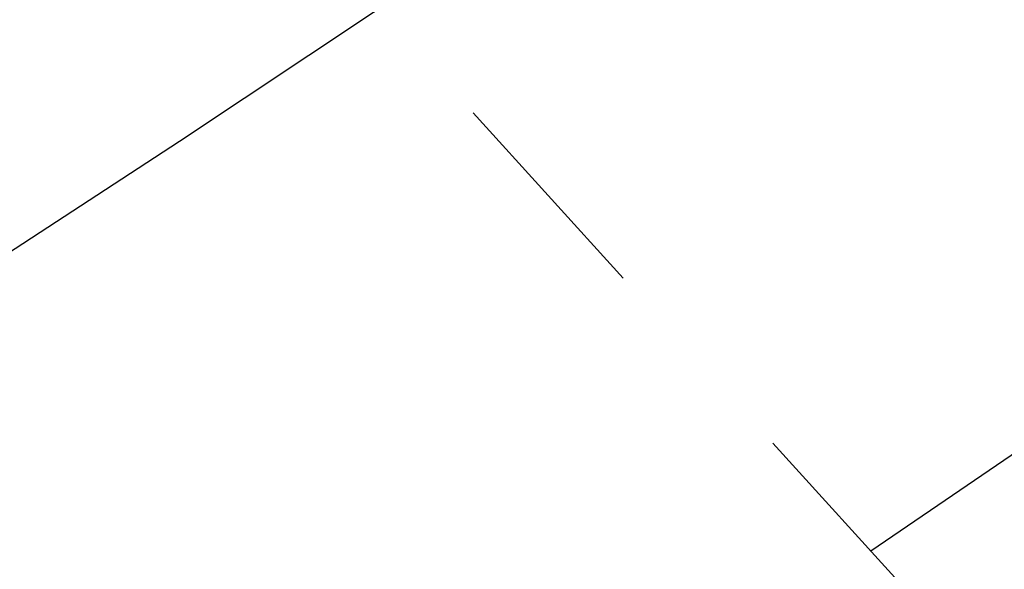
# Model space of a CAD drawing. Extents: x 0 to 370488, y 0 to 4202825.
# Tile 189 of 256: x 360282.9 to 360286.22, y 4200426.96 to 4200428.81. Entities that reach past the tile are written whole.
import ezdxf

# ---------------------------------------------------------------- set-up
doc = ezdxf.new("R2010")
doc.units = 0
doc.header["$LTSCALE"] = 0.5
doc.header["$MEASUREMENT"] = 0
doc.linetypes.add('CONTI', pattern=[0])
doc.linetypes.add('Д_ТРОТ_ТРУБА', pattern=[3, 1.5, -1.5])
doc.layers.add('(025) Дорога', color=7, linetype='Continuous')
doc.layers.add('GORIZDEFAULT', color=32, linetype='CONTI')

msp = doc.modelspace()

# ---------------------------------------------------------------- linework, layer by layer
at = {"layer": '(025) Дорога', "linetype": 'Д_ТРОТ_ТРУБА', "flags": 128}
msp.add_lwpolyline([(360044.1953, 4200796.0117), (360041.8164, 4200791.7725), (360042.3584, 4200788.3041), (360046.0867, 4200780.21), (360059.0121, 4200755.8869), (360082.2659, 4200713.415), (360119.8375, 4200651.9108), (360154.2478, 4200588.2735), (360168.9516, 4200565.337), (360182.6178, 4200547.7659), (360213.0435, 4200512.0439), (360268.2829, 4200446.2622), (360308.9265, 4200401.5342), (360387.3686, 4200322.5934), (360428.1163, 4200283.4973), (360457.1161, 4200256.4198), (360464.8857, 4200245.4437), (360476.5072, 4200228.2628), (360489.0602, 4200214.493), (360499.0649, 4200202.9837)], dxfattribs=at)
at = {"layer": 'GORIZDEFAULT', "color": 32}
for points in [[(360285.766, 4200427.0221, 539), (360287.26, 4200428.04, 539), (360289.1, 4200429.34, 539), (360290.93, 4200430.68, 539), (360292.69, 4200432.04, 539), (360294.37, 4200433.39, 539), (360295.95, 4200434.71, 539), (360297.41, 4200435.99, 539), (360298.75, 4200437.19, 539), (360299.93, 4200438.29, 539), (360300.95, 4200439.29, 539), (360301.8, 4200440.15, 539), (360302.5, 4200440.91, 539), (360303.09, 4200441.6, 539), (360303.61, 4200442.25, 539), (360304.09, 4200442.89, 539), (360304.56, 4200443.56, 539)], [(360282, 4200427.46, 539.5), (360283.44, 4200428.4, 539.5), (360284.96, 4200429.41, 539.5), (360286.53, 4200430.49, 539.5), (360288.12, 4200431.61, 539.5), (360289.68, 4200432.75, 539.5), (360291.18, 4200433.91, 539.5), (360292.62, 4200435.07, 539.5), (360293.99, 4200436.22, 539.5), (360295.26, 4200437.35, 539.5), (360296.45, 4200438.45, 539.5), (360297.53, 4200439.5, 539.5), (360298.5, 4200440.5, 539.5), (360299.35, 4200441.43, 539.5), (360300.12, 4200442.33, 539.5), (360300.83, 4200443.22, 539.5)]]:
    msp.add_polyline3d(points, dxfattribs=at)

doc.saveas('drawing.dxf')
